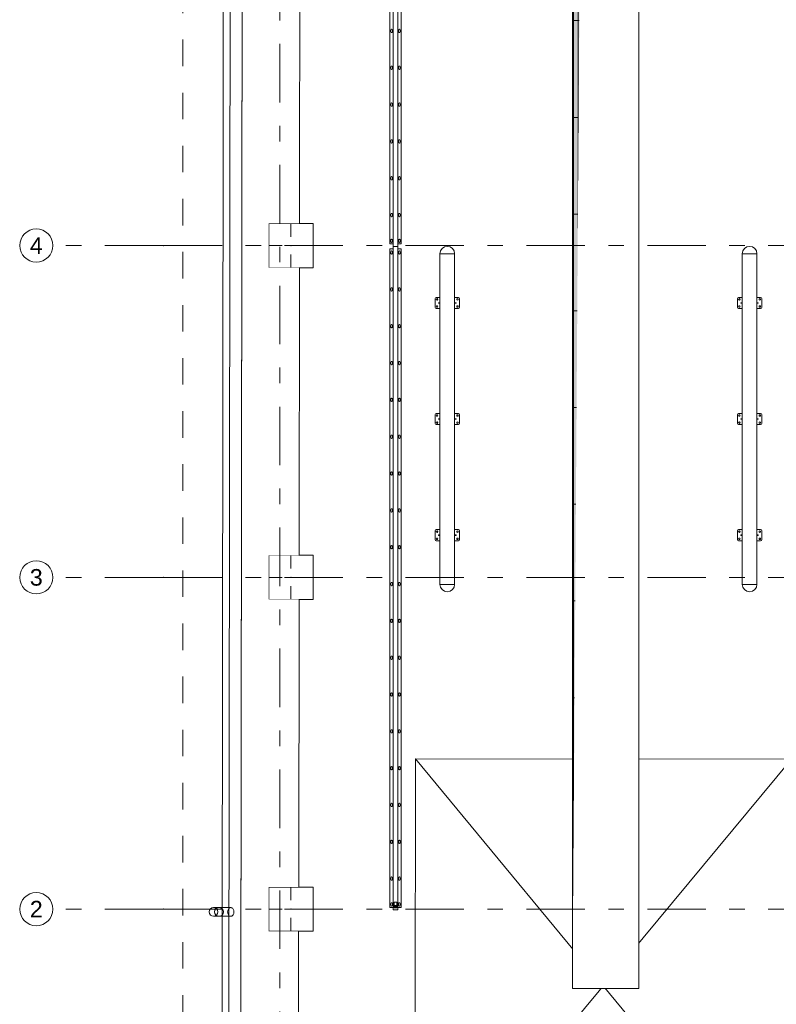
# Model space of a CAD drawing. Header units: millimetres. Extents: x 11681 to 15516, y 25095 to 29743.
# Tile 2 of 96: x 12089 to 12773, y 25639 to 26529. Entities that reach past the tile are written whole.
import ezdxf
from ezdxf.enums import TextEntityAlignment as Align

# ---------------------------------------------------------------- set-up
doc = ezdxf.new("R2010")
doc.units = ezdxf.units.MM
for name, pattern in [('Przerywana', [48, 24, -24]), ('Przerywana podwójnie', [109.361107, 52.916665, -21.166666, 14.111111, -21.166666]), ('Wipeout_Contour', [100, 0, -100])]:
    doc.linetypes.add(name, pattern=pattern)
for name, color, linetype, lineweight, true_color in [('00 - nowa technologia myjni_Nr_pióra__95', 7, 'Continuous', 20, 0x7c7c7c), ('103-Z Zakres opracowania_Nr_pióra__95', 7, 'Continuous', 140, 0x7c7c7c), ('280-A Dachy Powłoki_Nr_pióra__95', 7, 'Continuous', 20, 0x7c7c7c), ('410-K Osie główne_Nr_pióra__95', 7, 'Continuous', 0, 0x7c7c7c), ('420-K Ściany_Nr_pióra__95', 7, 'Continuous', 13, 0x7c7c7c), ('440-K Słupy_Nr_pióra__95', 7, 'Continuous', 20, 0x7c7c7c), ('460 - Stropy_Nr_pióra__95', 7, 'Continuous', 13, 0x7c7c7c), ('530 - Rynny i rury spustowe_Nr_pióra__95', 7, 'Continuous', 20, 0x7c7c7c), ('Nowe_Drzwi Archicad_Nr_pióra__95', 7, 'Continuous', 20, 0x7c7c7c)]:
    doc.layers.add(name, color=color, linetype=linetype, lineweight=lineweight, true_color=true_color)
doc.layers.add('410-K Osie główne_Nr_pióra__11', color=7, linetype='Continuous', lineweight=0)
doc.layers.add('XREF', color=8, linetype='Continuous', lineweight=9)
for name, color, linetype in [('420-K Ściany', 7, 'Continuous'), ('460 - Stropy', 7, 'Continuous'), ('Nowe_Drzwi Archicad', 7, 'Continuous')]:
    doc.layers.add(name, color=color, linetype=linetype)
doc.styles.add('STYL_AUTOMATYCZNY_1', font='arial.ttf')

# ---------------------------------------------------------------- blocks, each defined once
blk = doc.blocks.new('Drzwi garażowe_ segmentowe[1]_1')
at = {"layer": 'Nowe_Drzwi Archicad_Nr_pióra__95', "color": 8, "linetype": 'Continuous', "lineweight": 20, "true_color": 0x7c7c7c}
for p, q in [((164.76, 469.72), (164.25, 59.73)), ((164.25, 59.73), (504.76, 469.29)), ((504.76, 469.29), (164.76, 469.72)), ((504.25, 59.3), (164.76, 469.72)), ((504.25, 59.3), (504.76, 469.29)), ((159.25, 59.72), (159.25, 60.22)), ((159.25, 60.22), (164.25, 60.22)), ((164.25, 59.72), (159.25, 59.72)), ((164.25, 59.72), (159.25, 59.72)), ((164.25, 59.72), (159.25, 59.72)), ((164.17, -3.28), (164.25, 59.72)), ((164.17, -3.28), (164.25, 59.72)), ((164.25, 60.22), (164.25, 59.72)), ((164.25, 59.72), (164.25, 59.73)), ((164.25, 59.73), (504.25, 59.3)), ((504.25, 59.29), (164.25, 59.72)), ((504.17, -3.71), (504.25, 59.29)), ((504.17, -3.71), (504.25, 59.29)), ((504.25, 59.79), (509.25, 59.79)), ((504.25, 59.29), (504.25, 59.79)), ((504.25, 59.3), (504.25, 59.29)), ((509.25, 59.29), (504.25, 59.29)), ((504.25, 59.29), (509.25, 59.29)), ((504.25, 59.29), (509.25, 59.29)), ((509.25, 59.79), (509.25, 59.29))]:
    blk.add_line(p, q, dxfattribs=at)
blk = doc.blocks.new('parter 2025.10.15')
at = {"layer": '00 - nowa technologia myjni_Nr_pióra__95', "color": 8, "linetype": 'Continuous', "lineweight": 5}
for p, q in [((144.77, 1533.08), (144.77, 933.08)), ((148.77, 1533.08), (148.77, 933.08)), ((141.77, 1530.75), (141.77, 935.4)), ((151.77, 1530.75), (151.77, 935.4)), ((142.57, 1127.08), (142.57, 1128.68)), ((143.97, 1128.68), (143.97, 1127.08)), ((149.57, 1127.08), (149.57, 1128.68)), ((150.97, 1128.68), (150.97, 1127.08)), ((142.57, 1093.78), (142.57, 1095.38)), ((143.97, 1095.38), (143.97, 1093.78)), ((149.57, 1093.78), (149.57, 1095.38)), ((150.97, 1095.38), (150.97, 1093.78)), ((142.57, 1060.48), (142.57, 1062.08)), ((143.97, 1062.08), (143.97, 1060.48)), ((149.57, 1060.48), (149.57, 1062.08)), ((150.97, 1062.08), (150.97, 1060.48)), ((142.57, 1027.18), (142.57, 1028.78)), ((143.97, 1028.78), (143.97, 1027.18)), ((149.57, 1027.18), (149.57, 1028.78)), ((150.97, 1028.78), (150.97, 1027.18)), ((142.57, 993.88), (142.57, 995.48)), ((143.97, 995.48), (143.97, 993.88)), ((149.57, 993.88), (149.57, 995.48)), ((150.97, 995.48), (150.97, 993.88)), ((142.57, 960.58), (142.57, 962.18)), ((143.97, 962.18), (143.97, 960.58)), ((149.57, 960.58), (149.57, 962.18)), ((150.97, 962.18), (150.97, 960.58)), ((144.77, 935.4), (141.77, 935.4)), ((142.57, 937.28), (142.57, 938.88)), ((143.97, 938.88), (143.97, 937.28)), ((151.77, 935.4), (148.77, 935.4)), ((149.57, 937.28), (149.57, 938.88)), ((150.97, 938.88), (150.97, 937.28)), ((144.77, 930.75), (141.77, 930.75)), ((141.77, 930.75), (141.77, 335.4)), ((142.57, 926.68), (142.57, 928.28)), ((143.97, 928.28), (143.97, 926.68)), ((144.77, 933.08), (145.52, 933.08)), ((144.77, 933.08), (144.77, 333.08)), ((144.77, 933.08), (145.52, 933.08)), ((144.77, 933.08), (145.52, 933.08)), ((145.52, 933.08), (144.77, 933.08)), ((148.02, 933.08), (145.52, 933.08)), ((148.02, 933.08), (145.52, 933.08)), ((148.02, 933.08), (145.52, 933.08)), ((148.02, 933.08), (145.52, 933.08)), ((148.02, 933.08), (148.77, 933.08)), ((148.02, 933.08), (148.77, 933.08)), ((148.02, 933.08), (148.77, 933.08)), ((148.77, 933.08), (148.02, 933.08)), ((148.77, 933.08), (148.77, 333.08)), ((151.77, 930.75), (148.77, 930.75)), ((149.57, 926.68), (149.57, 928.28)), ((150.97, 928.28), (150.97, 926.68)), ((151.77, 930.75), (151.77, 335.4)), ((186.91, 926.43), (186.91, 627.43)), ((186.91, 926.43), (200.21, 926.43)), ((196.75, 926.43), (186.91, 926.43)), ((200.21, 926.43), (196.75, 926.43)), ((200.21, 926.43), (200.21, 627.43)), ((460.21, 926.43), (460.21, 627.43)), ((460.21, 926.43), (473.51, 926.43)), ((470.05, 926.43), (460.21, 926.43)), ((473.51, 926.43), (470.05, 926.43)), ((473.51, 926.43), (473.51, 627.43)), ((142.57, 893.38), (142.57, 894.98)), ((143.97, 894.98), (143.97, 893.38)), ((149.57, 893.38), (149.57, 894.98)), ((150.97, 894.98), (150.97, 893.38)), ((182.56, 885.93), (182.56, 877.93)), ((186.36, 886.93), (183.56, 886.93)), ((185.66, 882.05), (185.66, 881.8)), ((186.36, 882.15), (185.76, 882.15)), ((186.36, 881.7), (185.76, 881.7)), ((186.36, 886.93), (186.66, 886.93)), ((186.66, 882.15), (186.36, 882.15)), ((186.66, 881.7), (186.36, 881.7)), ((186.43, 882.13), (186.42, 882.13)), ((186.42, 882.13), (186.42, 881.73)), ((186.43, 881.73), (186.42, 881.73)), ((186.72, 882.13), (186.43, 882.13)), ((186.43, 881.73), (186.72, 881.73)), ((186.91, 886.93), (186.66, 886.93)), ((186.66, 882.15), (186.69, 882.15)), ((186.66, 881.7), (186.69, 881.7)), ((186.74, 881.8), (186.74, 882.05)), ((200.21, 886.93), (200.46, 886.93)), ((200.38, 882.05), (200.38, 881.8)), ((200.69, 882.13), (200.4, 882.13)), ((200.4, 881.73), (200.69, 881.73)), ((200.46, 882.15), (200.43, 882.15)), ((200.46, 881.7), (200.43, 881.7)), ((200.46, 886.93), (200.76, 886.93)), ((200.76, 882.15), (200.46, 882.15)), ((200.76, 881.7), (200.46, 881.7)), ((200.7, 882.13), (200.69, 882.13)), ((200.7, 881.73), (200.69, 881.73)), ((200.7, 882.13), (200.7, 881.73)), ((200.76, 886.93), (203.56, 886.93)), ((200.76, 882.15), (201.36, 882.15)), ((200.76, 881.7), (201.36, 881.7)), ((201.46, 881.8), (201.46, 882.05)), ((204.56, 885.93), (204.56, 877.93)), ((455.86, 885.93), (455.86, 877.93)), ((459.66, 886.93), (456.86, 886.93)), ((458.96, 882.05), (458.96, 881.8)), ((459.66, 882.15), (459.06, 882.15)), ((459.66, 881.7), (459.06, 881.7)), ((459.66, 886.93), (459.96, 886.93)), ((459.96, 882.15), (459.66, 882.15)), ((459.96, 881.7), (459.66, 881.7)), ((459.73, 882.13), (459.72, 882.13)), ((459.72, 882.13), (459.72, 881.73)), ((459.73, 881.73), (459.72, 881.73)), ((460.02, 882.13), (459.73, 882.13)), ((459.73, 881.73), (460.02, 881.73)), ((460.21, 886.93), (459.96, 886.93)), ((459.96, 882.15), (459.99, 882.15)), ((459.96, 881.7), (459.99, 881.7)), ((460.04, 881.8), (460.04, 882.05)), ((473.51, 886.93), (473.76, 886.93)), ((473.68, 882.05), (473.68, 881.8)), ((473.99, 882.13), (473.7, 882.13)), ((473.7, 881.73), (473.99, 881.73)), ((473.76, 882.15), (473.73, 882.15)), ((473.76, 881.7), (473.73, 881.7)), ((473.76, 886.93), (474.06, 886.93)), ((474.06, 882.15), (473.76, 882.15)), ((474.06, 881.7), (473.76, 881.7)), ((474, 882.13), (473.99, 882.13)), ((474, 881.73), (473.99, 881.73)), ((474, 882.13), (474, 881.73)), ((474.06, 886.93), (476.86, 886.93)), ((474.06, 882.15), (474.66, 882.15)), ((474.06, 881.7), (474.66, 881.7)), ((474.76, 881.8), (474.76, 882.05)), ((477.86, 885.93), (477.86, 877.93)), ((183.56, 876.93), (186.36, 876.93)), ((186.66, 876.93), (186.36, 876.93)), ((186.66, 876.93), (186.91, 876.93)), ((200.46, 876.93), (200.21, 876.93)), ((200.76, 876.93), (200.46, 876.93)), ((203.56, 876.93), (200.76, 876.93)), ((456.86, 876.93), (459.66, 876.93)), ((459.96, 876.93), (459.66, 876.93)), ((459.96, 876.93), (460.21, 876.93)), ((473.76, 876.93), (473.51, 876.93)), ((474.06, 876.93), (473.76, 876.93)), ((476.86, 876.93), (474.06, 876.93)), ((142.57, 860.08), (142.57, 861.68)), ((143.97, 861.68), (143.97, 860.08)), ((149.57, 860.08), (149.57, 861.68)), ((150.97, 861.68), (150.97, 860.08)), ((142.57, 826.78), (142.57, 828.38)), ((143.97, 828.38), (143.97, 826.78)), ((149.57, 826.78), (149.57, 828.38)), ((150.97, 828.38), (150.97, 826.78)), ((142.57, 793.48), (142.57, 795.08)), ((143.97, 795.08), (143.97, 793.48)), ((149.57, 793.48), (149.57, 795.08)), ((150.97, 795.08), (150.97, 793.48)), ((182.56, 780.93), (182.56, 772.93)), ((186.36, 781.93), (183.56, 781.93)), ((185.66, 777.05), (185.66, 776.8)), ((186.36, 777.15), (185.76, 777.15)), ((186.36, 776.7), (185.76, 776.7)), ((186.36, 781.93), (186.66, 781.93)), ((186.66, 777.15), (186.36, 777.15)), ((186.66, 776.7), (186.36, 776.7)), ((186.43, 777.13), (186.42, 777.13)), ((186.42, 777.13), (186.42, 776.73)), ((186.43, 776.73), (186.42, 776.73)), ((186.72, 777.13), (186.43, 777.13)), ((186.43, 776.73), (186.72, 776.73)), ((186.91, 781.93), (186.66, 781.93)), ((186.66, 777.15), (186.69, 777.15)), ((186.66, 776.7), (186.69, 776.7)), ((186.74, 776.8), (186.74, 777.05)), ((200.21, 781.93), (200.46, 781.93)), ((200.38, 777.05), (200.38, 776.8)), ((200.69, 777.13), (200.4, 777.13)), ((200.4, 776.73), (200.69, 776.73)), ((200.46, 777.15), (200.43, 777.15)), ((200.46, 776.7), (200.43, 776.7)), ((200.46, 781.93), (200.76, 781.93)), ((200.76, 777.15), (200.46, 777.15)), ((200.76, 776.7), (200.46, 776.7)), ((200.7, 777.13), (200.69, 777.13)), ((200.7, 776.73), (200.69, 776.73)), ((200.7, 777.13), (200.7, 776.73)), ((200.76, 781.93), (203.56, 781.93)), ((200.76, 777.15), (201.36, 777.15)), ((200.76, 776.7), (201.36, 776.7)), ((201.46, 776.8), (201.46, 777.05)), ((204.56, 780.93), (204.56, 772.93)), ((455.86, 780.93), (455.86, 772.93)), ((459.66, 781.93), (456.86, 781.93)), ((458.96, 777.05), (458.96, 776.8)), ((459.66, 777.15), (459.06, 777.15)), ((459.66, 776.7), (459.06, 776.7)), ((459.66, 781.93), (459.96, 781.93)), ((459.96, 777.15), (459.66, 777.15)), ((459.96, 776.7), (459.66, 776.7)), ((459.73, 777.13), (459.72, 777.13)), ((459.72, 777.13), (459.72, 776.73)), ((459.73, 776.73), (459.72, 776.73)), ((460.02, 777.13), (459.73, 777.13)), ((459.73, 776.73), (460.02, 776.73)), ((460.21, 781.93), (459.96, 781.93)), ((459.96, 777.15), (459.99, 777.15)), ((459.96, 776.7), (459.99, 776.7)), ((460.04, 776.8), (460.04, 777.05)), ((473.51, 781.93), (473.76, 781.93)), ((473.68, 777.05), (473.68, 776.8)), ((473.99, 777.13), (473.7, 777.13)), ((473.7, 776.73), (473.99, 776.73)), ((473.76, 777.15), (473.73, 777.15)), ((473.76, 776.7), (473.73, 776.7)), ((473.76, 781.93), (474.06, 781.93)), ((474.06, 777.15), (473.76, 777.15)), ((474.06, 776.7), (473.76, 776.7)), ((474, 777.13), (473.99, 777.13)), ((474, 776.73), (473.99, 776.73)), ((474, 777.13), (474, 776.73)), ((474.06, 781.93), (476.86, 781.93)), ((474.06, 777.15), (474.66, 777.15)), ((474.06, 776.7), (474.66, 776.7)), ((474.76, 776.8), (474.76, 777.05)), ((477.86, 780.93), (477.86, 772.93)), ((183.56, 771.93), (186.36, 771.93)), ((186.66, 771.93), (186.36, 771.93)), ((186.66, 771.93), (186.91, 771.93)), ((200.46, 771.93), (200.21, 771.93)), ((200.76, 771.93), (200.46, 771.93)), ((203.56, 771.93), (200.76, 771.93)), ((456.86, 771.93), (459.66, 771.93)), ((459.96, 771.93), (459.66, 771.93)), ((459.96, 771.93), (460.21, 771.93)), ((473.76, 771.93), (473.51, 771.93)), ((474.06, 771.93), (473.76, 771.93)), ((476.86, 771.93), (474.06, 771.93)), ((142.57, 760.18), (142.57, 761.78)), ((143.97, 761.78), (143.97, 760.18)), ((149.57, 760.18), (149.57, 761.78)), ((150.97, 761.78), (150.97, 760.18)), ((142.57, 726.88), (142.57, 728.48)), ((143.97, 728.48), (143.97, 726.88)), ((149.57, 726.88), (149.57, 728.48)), ((150.97, 728.48), (150.97, 726.88)), ((142.57, 693.58), (142.57, 695.18)), ((143.97, 695.18), (143.97, 693.58)), ((149.57, 693.58), (149.57, 695.18)), ((150.97, 695.18), (150.97, 693.58)), ((186.36, 676.93), (183.56, 676.93)), ((186.36, 676.93), (186.66, 676.93)), ((186.91, 676.93), (186.66, 676.93)), ((200.21, 676.93), (200.46, 676.93)), ((200.46, 676.93), (200.76, 676.93)), ((200.76, 676.93), (203.56, 676.93)), ((459.66, 676.93), (456.86, 676.93)), ((459.66, 676.93), (459.96, 676.93)), ((460.21, 676.93), (459.96, 676.93)), ((473.51, 676.93), (473.76, 676.93)), ((473.76, 676.93), (474.06, 676.93)), ((474.06, 676.93), (476.86, 676.93)), ((182.56, 675.93), (182.56, 667.93)), ((185.66, 672.05), (185.66, 671.8)), ((186.36, 672.15), (185.76, 672.15)), ((186.36, 671.7), (185.76, 671.7)), ((186.66, 672.15), (186.36, 672.15)), ((186.66, 671.7), (186.36, 671.7)), ((186.43, 672.13), (186.42, 672.13)), ((186.42, 672.13), (186.42, 671.73)), ((186.43, 671.73), (186.42, 671.73)), ((186.72, 672.13), (186.43, 672.13)), ((186.43, 671.73), (186.72, 671.73)), ((186.66, 672.15), (186.69, 672.15)), ((186.66, 671.7), (186.69, 671.7)), ((186.74, 671.8), (186.74, 672.05)), ((200.38, 672.05), (200.38, 671.8)), ((200.69, 672.13), (200.4, 672.13)), ((200.4, 671.73), (200.69, 671.73)), ((200.46, 672.15), (200.43, 672.15)), ((200.46, 671.7), (200.43, 671.7)), ((200.76, 672.15), (200.46, 672.15)), ((200.76, 671.7), (200.46, 671.7)), ((200.7, 672.13), (200.69, 672.13)), ((200.7, 671.73), (200.69, 671.73)), ((200.7, 672.13), (200.7, 671.73)), ((200.76, 672.15), (201.36, 672.15)), ((200.76, 671.7), (201.36, 671.7)), ((201.46, 671.8), (201.46, 672.05)), ((204.56, 675.93), (204.56, 667.93)), ((455.86, 675.93), (455.86, 667.93)), ((458.96, 672.05), (458.96, 671.8)), ((459.66, 672.15), (459.06, 672.15)), ((459.66, 671.7), (459.06, 671.7)), ((459.96, 672.15), (459.66, 672.15)), ((459.96, 671.7), (459.66, 671.7)), ((459.73, 672.13), (459.72, 672.13)), ((459.72, 672.13), (459.72, 671.73)), ((459.73, 671.73), (459.72, 671.73)), ((460.02, 672.13), (459.73, 672.13)), ((459.73, 671.73), (460.02, 671.73)), ((459.96, 672.15), (459.99, 672.15)), ((459.96, 671.7), (459.99, 671.7)), ((460.04, 671.8), (460.04, 672.05)), ((473.68, 672.05), (473.68, 671.8)), ((473.99, 672.13), (473.7, 672.13)), ((473.7, 671.73), (473.99, 671.73)), ((473.76, 672.15), (473.73, 672.15)), ((473.76, 671.7), (473.73, 671.7)), ((474.06, 672.15), (473.76, 672.15)), ((474.06, 671.7), (473.76, 671.7)), ((474, 672.13), (473.99, 672.13)), ((474, 671.73), (473.99, 671.73)), ((474, 672.13), (474, 671.73)), ((474.06, 672.15), (474.66, 672.15)), ((474.06, 671.7), (474.66, 671.7)), ((474.76, 671.8), (474.76, 672.05)), ((477.86, 675.93), (477.86, 667.93)), ((142.57, 660.28), (142.57, 661.88)), ((143.97, 661.88), (143.97, 660.28)), ((149.57, 660.28), (149.57, 661.88)), ((150.97, 661.88), (150.97, 660.28)), ((183.56, 666.93), (186.36, 666.93)), ((186.66, 666.93), (186.36, 666.93)), ((186.66, 666.93), (186.91, 666.93)), ((200.46, 666.93), (200.21, 666.93)), ((200.76, 666.93), (200.46, 666.93)), ((203.56, 666.93), (200.76, 666.93)), ((456.86, 666.93), (459.66, 666.93)), ((459.96, 666.93), (459.66, 666.93)), ((459.96, 666.93), (460.21, 666.93)), ((473.76, 666.93), (473.51, 666.93)), ((474.06, 666.93), (473.76, 666.93)), ((476.86, 666.93), (474.06, 666.93)), ((142.57, 626.98), (142.57, 628.58)), ((143.97, 628.58), (143.97, 626.98)), ((149.57, 626.98), (149.57, 628.58)), ((150.97, 628.58), (150.97, 626.98)), ((186.91, 627.43), (200.21, 627.43)), ((186.91, 627.43), (190.37, 627.43)), ((190.37, 627.43), (200.21, 627.43)), ((460.21, 627.43), (473.51, 627.43)), ((460.21, 627.43), (463.67, 627.43)), ((463.67, 627.43), (473.51, 627.43)), ((142.57, 593.68), (142.57, 595.28)), ((143.97, 595.28), (143.97, 593.68)), ((149.57, 593.68), (149.57, 595.28)), ((150.97, 595.28), (150.97, 593.68)), ((142.57, 560.38), (142.57, 561.98)), ((143.97, 561.98), (143.97, 560.38)), ((149.57, 560.38), (149.57, 561.98)), ((150.97, 561.98), (150.97, 560.38)), ((142.57, 527.08), (142.57, 528.68)), ((143.97, 528.68), (143.97, 527.08)), ((149.57, 527.08), (149.57, 528.68)), ((150.97, 528.68), (150.97, 527.08)), ((142.57, 493.78), (142.57, 495.38)), ((143.97, 495.38), (143.97, 493.78)), ((149.57, 493.78), (149.57, 495.38)), ((150.97, 495.38), (150.97, 493.78)), ((142.57, 460.48), (142.57, 462.08)), ((143.97, 462.08), (143.97, 460.48)), ((149.57, 460.48), (149.57, 462.08)), ((150.97, 462.08), (150.97, 460.48)), ((142.57, 427.18), (142.57, 428.78)), ((143.97, 428.78), (143.97, 427.18)), ((149.57, 427.18), (149.57, 428.78)), ((150.97, 428.78), (150.97, 427.18)), ((142.57, 393.88), (142.57, 395.48)), ((143.97, 395.48), (143.97, 393.88)), ((149.57, 393.88), (149.57, 395.48)), ((150.97, 395.48), (150.97, 393.88)), ((142.57, 360.58), (142.57, 362.18)), ((143.97, 362.18), (143.97, 360.58)), ((149.57, 360.58), (149.57, 362.18)), ((150.97, 362.18), (150.97, 360.58)), ((142.57, 337.28), (142.57, 338.88)), ((143.97, 338.88), (143.97, 337.28)), ((145.52, 340.08), (148.02, 340.08)), ((145.52, 337.08), (145.52, 340.08)), ((148.02, 337.08), (148.02, 340.08)), ((149.57, 337.28), (149.57, 338.88)), ((150.97, 338.88), (150.97, 337.28)), ((144.77, 335.4), (141.77, 335.4)), ((144.77, 333.08), (145.52, 333.08)), ((145.27, 333.08), (145.31, 333.08)), ((145.52, 337.08), (148.02, 337.08)), ((145.52, 337.08), (145.52, 335.08)), ((145.52, 335.08), (148.02, 335.08)), ((148.02, 333.08), (145.52, 333.08)), ((148.02, 337.08), (148.02, 335.08)), ((148.02, 333.08), (148.77, 333.08)), ((148.23, 333.08), (148.27, 333.08)), ((151.77, 335.4), (148.77, 335.4))]:
    blk.add_line(p, q, dxfattribs=at)
for centre, radius in [((202.81, 885.18), 0.7), ((476.11, 885.18), 0.7), ((184.31, 878.68), 0.7), ((202.81, 878.68), 0.7), ((457.61, 878.68), 0.7), ((476.11, 878.68), 0.7), ((202.81, 780.18), 0.7), ((476.11, 780.18), 0.7), ((184.31, 773.68), 0.7), ((202.81, 773.68), 0.7), ((457.61, 773.68), 0.7), ((476.11, 773.68), 0.7), ((184.31, 668.68), 0.7), ((202.81, 675.18), 0.7), ((202.81, 668.68), 0.7), ((457.61, 668.68), 0.7), ((476.11, 675.18), 0.7), ((476.11, 668.68), 0.7), ((146.77, 336.08), 0.75), ((146.77, 336.08), 0.45)]:
    blk.add_circle(centre, radius, dxfattribs=at)
for centre, radius, start, end in [((143.27, 1128.68), 0.7, 0, 180), ((143.27, 1127.08), 0.7, 180, 0), ((150.27, 1128.68), 0.7, 0, 180), ((150.27, 1127.08), 0.7, 180, 0), ((143.27, 1095.38), 0.7, 0, 180), ((150.27, 1095.38), 0.7, 0, 180), ((143.27, 1093.78), 0.7, 180, 0), ((150.27, 1093.78), 0.7, 180, 0), ((143.27, 1062.08), 0.7, 0, 180), ((143.27, 1060.48), 0.7, 180, 0), ((150.27, 1062.08), 0.7, 0, 180), ((150.27, 1060.48), 0.7, 180, 0), ((143.27, 1028.78), 0.7, 0, 180), ((143.27, 1027.18), 0.7, 180, 0), ((150.27, 1028.78), 0.7, 0, 180), ((150.27, 1027.18), 0.7, 180, 0), ((143.27, 995.48), 0.7, 0, 180), ((143.27, 993.88), 0.7, 180, 0), ((150.27, 995.48), 0.7, 0, 180), ((150.27, 993.88), 0.7, 180, 0), ((143.27, 962.18), 0.7, 0, 180), ((150.27, 962.18), 0.7, 0, 180), ((143.27, 960.58), 0.7, 180, 0), ((150.27, 960.58), 0.7, 180, 0), ((143.27, 938.88), 0.7, 0, 180), ((143.27, 937.28), 0.7, 180, 0), ((150.27, 938.88), 0.7, 0, 180), ((150.27, 937.28), 0.7, 180, 0), ((143.27, 928.28), 0.7, 0, 180), ((143.27, 926.68), 0.7, 180, 0), ((150.27, 928.28), 0.7, 0, 180), ((150.27, 926.68), 0.7, 180, 0), ((193.56, 926.43), 6.65, 90, 180), ((193.56, 926.43), 6.65, 0, 90), ((466.86, 926.43), 6.65, 90, 180), ((466.86, 926.43), 6.65, 0, 90), ((143.27, 894.98), 0.7, 0, 180), ((143.27, 893.38), 0.7, 180, 0), ((150.27, 894.98), 0.7, 0, 180), ((150.27, 893.38), 0.7, 180, 0), ((183.56, 885.93), 1, 90, 180), ((184.31, 885.18), 0.7, 0, 180), ((184.31, 885.18), 0.7, 180, 0), ((185.76, 882.05), 0.1, 90, 180), ((185.76, 881.8), 0.1, 180, 270), ((201.36, 882.05), 0.1, 0, 90), ((201.36, 881.8), 0.1, 270, 0), ((203.56, 885.93), 1, 0, 90), ((456.86, 885.93), 1, 90, 180), ((457.61, 885.18), 0.7, 0, 180), ((457.61, 885.18), 0.7, 180, 0), ((459.06, 882.05), 0.1, 90, 180), ((459.06, 881.8), 0.1, 180, 270), ((474.66, 882.05), 0.1, 0, 90), ((474.66, 881.8), 0.1, 270, 0), ((476.86, 885.93), 1, 0, 90), ((183.56, 877.93), 1, 180, 270), ((203.56, 877.93), 1, 270, 0), ((456.86, 877.93), 1, 180, 270), ((476.86, 877.93), 1, 270, 0), ((143.27, 861.68), 0.7, 0, 180), ((143.27, 860.08), 0.7, 180, 0), ((150.27, 861.68), 0.7, 0, 180), ((150.27, 860.08), 0.7, 180, 0), ((143.27, 828.38), 0.7, 0, 180), ((150.27, 828.38), 0.7, 0, 180), ((143.27, 826.78), 0.7, 180, 0), ((150.27, 826.78), 0.7, 180, 0), ((143.27, 795.08), 0.7, 0, 180), ((143.27, 793.48), 0.7, 180, 0), ((150.27, 795.08), 0.7, 0, 180), ((150.27, 793.48), 0.7, 180, 0), ((183.56, 780.93), 1, 90, 180), ((184.31, 780.18), 0.7, 0, 180), ((184.31, 780.18), 0.7, 180, 0), ((185.76, 777.05), 0.1, 90, 180), ((185.76, 776.8), 0.1, 180, 270), ((201.36, 777.05), 0.1, 0, 90), ((201.36, 776.8), 0.1, 270, 0), ((203.56, 780.93), 1, 0, 90), ((456.86, 780.93), 1, 90, 180), ((457.61, 780.18), 0.7, 0, 180), ((457.61, 780.18), 0.7, 180, 0), ((459.06, 777.05), 0.1, 90, 180), ((459.06, 776.8), 0.1, 180, 270), ((474.66, 777.05), 0.1, 0, 90), ((474.66, 776.8), 0.1, 270, 0), ((476.86, 780.93), 1, 0, 90), ((183.56, 772.93), 1, 180, 270), ((203.56, 772.93), 1, 270, 0), ((456.86, 772.93), 1, 180, 270), ((476.86, 772.93), 1, 270, 0), ((143.27, 761.78), 0.7, 0, 180), ((143.27, 760.18), 0.7, 180, 0), ((150.27, 761.78), 0.7, 0, 180), ((150.27, 760.18), 0.7, 180, 0), ((143.27, 728.48), 0.7, 0, 180), ((143.27, 726.88), 0.7, 180, 0), ((150.27, 728.48), 0.7, 0, 180), ((150.27, 726.88), 0.7, 180, 0), ((143.27, 695.18), 0.7, 0, 180), ((150.27, 695.18), 0.7, 0, 180), ((143.27, 693.58), 0.7, 180, 0), ((150.27, 693.58), 0.7, 180, 0), ((183.56, 675.93), 1, 90, 180), ((203.56, 675.93), 1, 0, 90), ((456.86, 675.93), 1, 90, 180), ((476.86, 675.93), 1, 0, 90), ((183.56, 667.93), 1, 180, 270), ((184.31, 675.18), 0.7, 0, 180), ((184.31, 675.18), 0.7, 180, 0), ((185.76, 672.05), 0.1, 90, 180), ((185.76, 671.8), 0.1, 180, 270), ((201.36, 672.05), 0.1, 0, 90), ((201.36, 671.8), 0.1, 270, 0), ((203.56, 667.93), 1, 270, 0), ((456.86, 667.93), 1, 180, 270), ((457.61, 675.18), 0.7, 0, 180), ((457.61, 675.18), 0.7, 180, 0), ((459.06, 672.05), 0.1, 90, 180), ((459.06, 671.8), 0.1, 180, 270), ((474.66, 672.05), 0.1, 0, 90), ((474.66, 671.8), 0.1, 270, 0), ((476.86, 667.93), 1, 270, 0), ((143.27, 661.88), 0.7, 0, 180), ((143.27, 660.28), 0.7, 180, 0), ((150.27, 661.88), 0.7, 0, 180), ((150.27, 660.28), 0.7, 180, 0), ((143.27, 628.58), 0.7, 0, 180), ((143.27, 626.98), 0.7, 180, 0), ((150.27, 628.58), 0.7, 0, 180), ((150.27, 626.98), 0.7, 180, 0), ((193.56, 627.43), 6.65, 180, 270), ((193.56, 627.43), 6.65, 270, 0), ((466.86, 627.43), 6.65, 180, 270), ((466.86, 627.43), 6.65, 270, 0), ((143.27, 595.28), 0.7, 0, 180), ((143.27, 593.68), 0.7, 180, 0), ((150.27, 595.28), 0.7, 0, 180), ((150.27, 593.68), 0.7, 180, 0), ((143.27, 561.98), 0.7, 0, 180), ((150.27, 561.98), 0.7, 0, 180), ((143.27, 560.38), 0.7, 180, 0), ((150.27, 560.38), 0.7, 180, 0), ((143.27, 528.68), 0.7, 0, 180), ((143.27, 527.08), 0.7, 180, 0), ((150.27, 528.68), 0.7, 0, 180), ((150.27, 527.08), 0.7, 180, 0), ((143.27, 495.38), 0.7, 0, 180), ((143.27, 493.78), 0.7, 180, 0), ((150.27, 495.38), 0.7, 0, 180), ((150.27, 493.78), 0.7, 180, 0), ((143.27, 462.08), 0.7, 0, 180), ((143.27, 460.48), 0.7, 180, 0), ((150.27, 462.08), 0.7, 0, 180), ((150.27, 460.48), 0.7, 180, 0), ((143.27, 428.78), 0.7, 0, 180), ((150.27, 428.78), 0.7, 0, 180), ((143.27, 427.18), 0.7, 180, 0), ((150.27, 427.18), 0.7, 180, 0), ((143.27, 395.48), 0.7, 0, 180), ((143.27, 393.88), 0.7, 180, 0), ((150.27, 395.48), 0.7, 0, 180), ((150.27, 393.88), 0.7, 180, 0), ((143.27, 362.18), 0.7, 0, 180), ((143.27, 360.58), 0.7, 180, 0), ((150.27, 362.18), 0.7, 0, 180), ((150.27, 360.58), 0.7, 180, 0), ((143.27, 338.88), 0.7, 0, 180), ((150.27, 338.88), 0.7, 0, 180), ((143.27, 337.28), 0.7, 180, 0), ((150.27, 337.28), 0.7, 180, 0)]:
    blk.add_arc(centre, radius, start, end, dxfattribs=at)
for centre, start_param, end_param in [((186.69, 882.05), 1.570796, 3.141593), ((186.69, 881.8), 0, 1.570796), ((200.43, 882.05), 3.141593, 4.712389), ((200.43, 881.8), 4.712389, 6.283185), ((459.99, 882.05), 1.570796, 3.141593), ((459.99, 881.8), 0, 1.570796), ((473.73, 882.05), 3.141593, 4.712389), ((473.73, 881.8), 4.712389, 6.283185), ((186.69, 777.05), 1.570796, 3.141593), ((186.69, 776.8), 0, 1.570796), ((200.43, 777.05), 3.141593, 4.712389), ((200.43, 776.8), 4.712389, 6.283185), ((459.99, 777.05), 1.570796, 3.141593), ((459.99, 776.8), 0, 1.570796), ((473.73, 777.05), 3.141593, 4.712389), ((473.73, 776.8), 4.712389, 6.283185), ((186.69, 672.05), 1.570796, 3.141593), ((186.69, 671.8), 0, 1.570796), ((200.43, 672.05), 3.141593, 4.712389), ((200.43, 671.8), 4.712389, 6.283185), ((459.99, 672.05), 1.570796, 3.141593), ((459.99, 671.8), 0, 1.570796), ((473.73, 672.05), 3.141593, 4.712389), ((473.73, 671.8), 4.712389, 6.283185)]:
    blk.add_ellipse(centre, major_axis=(0, -0.1), ratio=0.5, start_param=start_param, end_param=end_param, dxfattribs=at)
at = {"layer": '103-Z Zakres opracowania_Nr_pióra__95', "color": 8, "linetype": 'Przerywana', "lineweight": 5}
blk.add_lwpolyline([(-45.53, 3079.65), (654.37, 3079.65), (654.37, 2747.81), (1099.75, 2747.81), (1099.75, 2276.77), (655.29, 2276.77), (655.29, -103.95), (-45.53, -103.95)], close=True, dxfattribs=at)
at = {"layer": '280-A Dachy Powłoki_Nr_pióra__95', "color": 8, "linetype": 'Continuous', "lineweight": 5, "flags": 128}
for points in [[(-10.18, 59.91), (-6.55, 3006.84)], [(13.45, 3006.84), (13.45, 59.93)], [(14.52, 59.93), (14.52, 3006.84)], [(31.49, 59.91), (31.49, 3006.82)], [(31.84, 3006.82), (31.84, 59.91)]]:
    blk.add_lwpolyline(points, dxfattribs=at)
at = {"layer": '410-K Osie główne_Nr_pióra__95', "color": 8, "linetype": 'Przerywana podwójnie', "lineweight": 5}
for p, q in [((-63, 933.81), (-163, 933.81)), ((-63, 633.81), (-163, 633.81)), ((-63, 333.81), (-163, 333.81))]:
    blk.add_line(p, q, dxfattribs=at)
at = {"layer": '410-K Osie główne_Nr_pióra__95', "color": 8, "linetype": 'Continuous', "lineweight": 5}
for centre in [(-178, 933.81), (-178, 633.81), (-178, 333.81)]:
    blk.add_circle(centre, 15, dxfattribs=at)
at = {"layer": '410-K Osie główne_Nr_pióra__95', "color": 8, "linetype": 'Przerywana podwójnie', "lineweight": 5}
for p in [(-63, 933.81), (-63, 933.81), (-63, 633.81), (-63, 633.81), (-63, 333.81), (-63, 333.81)]:
    blk.add_point(p, dxfattribs=at)
at = {"layer": '420-K Ściany_Nr_pióra__95', "color": 8, "linetype": 'Continuous', "lineweight": 5, "flags": 128}
blk.add_lwpolyline([(-0.35, 3069.65), (-4.21, -3.07)], dxfattribs=at)
at = {"layer": '440-K Słupy_Nr_pióra__95', "color": 8, "linetype": 'Continuous', "lineweight": 5}
for p, q in [((52.2, 941.81), (52.2, 961.81)), ((44.2, 933.81), (24.2, 933.81)), ((60.2, 933.81), (80.2, 933.81)), ((52.2, 925.81), (52.2, 905.81)), ((52.2, 641.81), (52.2, 661.81)), ((44.2, 633.81), (24.2, 633.81)), ((60.2, 633.81), (80.2, 633.81)), ((52.2, 625.81), (52.2, 605.81)), ((52.2, 341.81), (52.2, 361.81)), ((44.2, 333.81), (24.2, 333.81)), ((60.2, 333.81), (80.2, 333.81)), ((52.2, 325.81), (52.2, 305.81))]:
    blk.add_line(p, q, dxfattribs=at)
at = {"layer": '440-K Słupy_Nr_pióra__95', "color": 8, "linetype": 'Continuous', "lineweight": 5, "flags": 128}
for points in [[(32.2, 913.81), (72.2, 913.81), (72.2, 953.81), (32.2, 953.81)], [(32.2, 613.81), (72.2, 613.81), (72.2, 653.81), (32.2, 653.81)], [(32.2, 313.81), (72.2, 313.81), (72.2, 353.81), (32.2, 353.81)]]:
    blk.add_lwpolyline(points, close=True, dxfattribs=at)
at = {"layer": '440-K Słupy_Nr_pióra__95', "color": 8, "linetype": 'Continuous', "lineweight": 5}
for p in [(52.2, 933.81), (52.2, 633.81), (52.2, 333.81)]:
    blk.add_point(p, dxfattribs=at)
at = {"layer": '460 - Stropy_Nr_pióra__95', "color": 8, "linetype": 'Continuous', "lineweight": 5, "flags": 128}
for points in [[(306.78, 262.09), (366.78, 262.09), (366.78, 2362.09), (306.78, 2362.09)], [(307.78, 263.09), (307.78, 2361.09), (365.78, 2361.09), (365.78, 263.09)], [(307.78, 1137.18), (311.82, 1137.18), (311.82, 1224.63), (307.78, 1224.63)], [(311.82, 1137.18), (316.36, 1137.18), (316.36, 1224.63), (311.82, 1224.63)], [(316.36, 1137.18), (320.89, 1137.18), (320.89, 1224.63), (316.36, 1224.63)], [(320.89, 1137.18), (325.43, 1137.18), (325.43, 1224.63), (320.89, 1224.63)], [(325.43, 1137.18), (329.97, 1137.18), (329.97, 1224.63), (325.43, 1224.63)], [(329.97, 1137.18), (334.51, 1137.18), (334.51, 1224.63), (329.97, 1224.63)], [(334.51, 1137.18), (339.05, 1137.18), (339.05, 1224.63), (334.51, 1224.63)], [(339.05, 1137.18), (343.59, 1137.18), (343.59, 1224.63), (339.05, 1224.63)], [(343.59, 1137.18), (348.13, 1137.18), (348.13, 1224.63), (343.59, 1224.63)], [(348.13, 1137.18), (352.66, 1137.18), (352.66, 1224.63), (348.13, 1224.63)], [(352.66, 1137.18), (357.2, 1137.18), (357.2, 1224.63), (352.66, 1224.63)], [(357.2, 1137.18), (361.74, 1137.18), (361.74, 1224.63), (357.2, 1224.63)], [(361.74, 1137.18), (365.78, 1137.18), (365.78, 1224.63), (361.74, 1224.63)], [(307.78, 1049.72), (311.82, 1049.72), (311.82, 1137.18), (307.78, 1137.18)], [(311.82, 1049.72), (316.36, 1049.72), (316.36, 1137.18), (311.82, 1137.18)], [(316.36, 1049.72), (320.89, 1049.72), (320.89, 1137.18), (316.36, 1137.18)], [(320.89, 1049.72), (325.43, 1049.72), (325.43, 1137.18), (320.89, 1137.18)], [(325.43, 1049.72), (329.97, 1049.72), (329.97, 1137.18), (325.43, 1137.18)], [(329.97, 1049.72), (334.51, 1049.72), (334.51, 1137.18), (329.97, 1137.18)], [(334.51, 1049.72), (339.05, 1049.72), (339.05, 1137.18), (334.51, 1137.18)], [(339.05, 1049.72), (343.59, 1049.72), (343.59, 1137.18), (339.05, 1137.18)], [(343.59, 1049.72), (348.13, 1049.72), (348.13, 1137.18), (343.59, 1137.18)], [(348.13, 1049.72), (352.66, 1049.72), (352.66, 1137.18), (348.13, 1137.18)], [(352.66, 1049.72), (357.2, 1049.72), (357.2, 1137.18), (352.66, 1137.18)], [(357.2, 1049.72), (361.74, 1049.72), (361.74, 1137.18), (357.2, 1137.18)], [(361.74, 1049.72), (365.78, 1049.72), (365.78, 1137.18), (361.74, 1137.18)], [(307.78, 962.26), (311.82, 962.26), (311.82, 1049.72), (307.78, 1049.72)], [(311.82, 962.26), (316.36, 962.26), (316.36, 1049.72), (311.82, 1049.72)], [(316.36, 962.26), (320.89, 962.26), (320.89, 1049.72), (316.36, 1049.72)], [(320.89, 962.26), (325.43, 962.26), (325.43, 1049.72), (320.89, 1049.72)], [(325.43, 962.26), (329.97, 962.26), (329.97, 1049.72), (325.43, 1049.72)], [(329.97, 962.26), (334.51, 962.26), (334.51, 1049.72), (329.97, 1049.72)], [(334.51, 962.26), (339.05, 962.26), (339.05, 1049.72), (334.51, 1049.72)], [(339.05, 962.26), (343.59, 962.26), (343.59, 1049.72), (339.05, 1049.72)], [(343.59, 962.26), (348.13, 962.26), (348.13, 1049.72), (343.59, 1049.72)], [(348.13, 962.26), (352.66, 962.26), (352.66, 1049.72), (348.13, 1049.72)], [(352.66, 962.26), (357.2, 962.26), (357.2, 1049.72), (352.66, 1049.72)], [(357.2, 962.26), (361.74, 962.26), (361.74, 1049.72), (357.2, 1049.72)], [(361.74, 962.26), (365.78, 962.26), (365.78, 1049.72), (361.74, 1049.72)], [(307.78, 874.8), (311.82, 874.8), (311.82, 962.26), (307.78, 962.26)], [(311.82, 874.8), (316.36, 874.8), (316.36, 962.26), (311.82, 962.26)], [(316.36, 874.8), (320.89, 874.8), (320.89, 962.26), (316.36, 962.26)], [(320.89, 874.8), (325.43, 874.8), (325.43, 962.26), (320.89, 962.26)], [(325.43, 874.8), (329.97, 874.8), (329.97, 962.26), (325.43, 962.26)], [(329.97, 874.8), (334.51, 874.8), (334.51, 962.26), (329.97, 962.26)], [(334.51, 874.8), (339.05, 874.8), (339.05, 962.26), (334.51, 962.26)], [(339.05, 874.8), (343.59, 874.8), (343.59, 962.26), (339.05, 962.26)], [(343.59, 874.8), (348.13, 874.8), (348.13, 962.26), (343.59, 962.26)], [(348.13, 874.8), (352.66, 874.8), (352.66, 962.26), (348.13, 962.26)], [(352.66, 874.8), (357.2, 874.8), (357.2, 962.26), (352.66, 962.26)], [(357.2, 874.8), (361.74, 874.8), (361.74, 962.26), (357.2, 962.26)], [(361.74, 874.8), (365.78, 874.8), (365.78, 962.26), (361.74, 962.26)], [(307.78, 787.34), (311.82, 787.34), (311.82, 874.8), (307.78, 874.8)], [(311.82, 787.34), (316.36, 787.34), (316.36, 874.8), (311.82, 874.8)], [(316.36, 787.34), (320.89, 787.34), (320.89, 874.8), (316.36, 874.8)], [(320.89, 787.34), (325.43, 787.34), (325.43, 874.8), (320.89, 874.8)], [(325.43, 787.34), (329.97, 787.34), (329.97, 874.8), (325.43, 874.8)], [(329.97, 787.34), (334.51, 787.34), (334.51, 874.8), (329.97, 874.8)], [(334.51, 787.34), (339.05, 787.34), (339.05, 874.8), (334.51, 874.8)], [(339.05, 787.34), (343.59, 787.34), (343.59, 874.8), (339.05, 874.8)], [(343.59, 787.34), (348.13, 787.34), (348.13, 874.8), (343.59, 874.8)], [(348.13, 787.34), (352.66, 787.34), (352.66, 874.8), (348.13, 874.8)], [(352.66, 787.34), (357.2, 787.34), (357.2, 874.8), (352.66, 874.8)], [(357.2, 787.34), (361.74, 787.34), (361.74, 874.8), (357.2, 874.8)], [(361.74, 787.34), (365.78, 787.34), (365.78, 874.8), (361.74, 874.8)], [(307.78, 699.88), (311.82, 699.88), (311.82, 787.34), (307.78, 787.34)], [(311.82, 699.88), (316.36, 699.88), (316.36, 787.34), (311.82, 787.34)], [(316.36, 699.88), (320.89, 699.88), (320.89, 787.34), (316.36, 787.34)], [(320.89, 699.88), (325.43, 699.88), (325.43, 787.34), (320.89, 787.34)], [(325.43, 699.88), (329.97, 699.88), (329.97, 787.34), (325.43, 787.34)], [(329.97, 699.88), (334.51, 699.88), (334.51, 787.34), (329.97, 787.34)], [(334.51, 699.88), (339.05, 699.88), (339.05, 787.34), (334.51, 787.34)], [(339.05, 699.88), (343.59, 699.88), (343.59, 787.34), (339.05, 787.34)], [(343.59, 699.88), (348.13, 699.88), (348.13, 787.34), (343.59, 787.34)], [(348.13, 699.88), (352.66, 699.88), (352.66, 787.34), (348.13, 787.34)], [(352.66, 699.88), (357.2, 699.88), (357.2, 787.34), (352.66, 787.34)], [(357.2, 699.88), (361.74, 699.88), (361.74, 787.34), (357.2, 787.34)], [(361.74, 699.88), (365.78, 699.88), (365.78, 787.34), (361.74, 787.34)], [(307.78, 612.43), (311.82, 612.43), (311.82, 699.88), (307.78, 699.88)], [(311.82, 612.43), (316.36, 612.43), (316.36, 699.88), (311.82, 699.88)], [(316.36, 612.43), (320.89, 612.43), (320.89, 699.88), (316.36, 699.88)], [(320.89, 612.43), (325.43, 612.43), (325.43, 699.88), (320.89, 699.88)], [(325.43, 612.43), (329.97, 612.43), (329.97, 699.88), (325.43, 699.88)], [(329.97, 612.43), (334.51, 612.43), (334.51, 699.88), (329.97, 699.88)], [(334.51, 612.43), (339.05, 612.43), (339.05, 699.88), (334.51, 699.88)], [(339.05, 612.43), (343.59, 612.43), (343.59, 699.88), (339.05, 699.88)], [(343.59, 612.43), (348.13, 612.43), (348.13, 699.88), (343.59, 699.88)], [(348.13, 612.43), (352.66, 612.43), (352.66, 699.88), (348.13, 699.88)], [(352.66, 612.43), (357.2, 612.43), (357.2, 699.88), (352.66, 699.88)], [(357.2, 612.43), (361.74, 612.43), (361.74, 699.88), (357.2, 699.88)], [(361.74, 612.43), (365.78, 612.43), (365.78, 699.88), (361.74, 699.88)], [(307.78, 524.97), (311.82, 524.97), (311.82, 612.43), (307.78, 612.43)], [(311.82, 524.97), (316.36, 524.97), (316.36, 612.43), (311.82, 612.43)], [(316.36, 524.97), (320.89, 524.97), (320.89, 612.43), (316.36, 612.43)], [(320.89, 524.97), (325.43, 524.97), (325.43, 612.43), (320.89, 612.43)], [(325.43, 524.97), (329.97, 524.97), (329.97, 612.43), (325.43, 612.43)], [(329.97, 524.97), (334.51, 524.97), (334.51, 612.43), (329.97, 612.43)], [(334.51, 524.97), (339.05, 524.97), (339.05, 612.43), (334.51, 612.43)], [(339.05, 524.97), (343.59, 524.97), (343.59, 612.43), (339.05, 612.43)], [(343.59, 524.97), (348.13, 524.97), (348.13, 612.43), (343.59, 612.43)], [(348.13, 524.97), (352.66, 524.97), (352.66, 612.43), (348.13, 612.43)], [(352.66, 524.97), (357.2, 524.97), (357.2, 612.43), (352.66, 612.43)], [(357.2, 524.97), (361.74, 524.97), (361.74, 612.43), (357.2, 612.43)], [(361.74, 524.97), (365.78, 524.97), (365.78, 612.43), (361.74, 612.43)], [(307.78, 437.51), (311.82, 437.51), (311.82, 524.97), (307.78, 524.97)], [(311.82, 437.51), (316.36, 437.51), (316.36, 524.97), (311.82, 524.97)], [(316.36, 437.51), (320.89, 437.51), (320.89, 524.97), (316.36, 524.97)], [(320.89, 437.51), (325.43, 437.51), (325.43, 524.97), (320.89, 524.97)], [(325.43, 437.51), (329.97, 437.51), (329.97, 524.97), (325.43, 524.97)], [(329.97, 437.51), (334.51, 437.51), (334.51, 524.97), (329.97, 524.97)], [(334.51, 437.51), (339.05, 437.51), (339.05, 524.97), (334.51, 524.97)], [(339.05, 437.51), (343.59, 437.51), (343.59, 524.97), (339.05, 524.97)], [(343.59, 437.51), (348.13, 437.51), (348.13, 524.97), (343.59, 524.97)], [(348.13, 437.51), (352.66, 437.51), (352.66, 524.97), (348.13, 524.97)], [(352.66, 437.51), (357.2, 437.51), (357.2, 524.97), (352.66, 524.97)], [(357.2, 437.51), (361.74, 437.51), (361.74, 524.97), (357.2, 524.97)], [(361.74, 437.51), (365.78, 437.51), (365.78, 524.97), (361.74, 524.97)], [(307.78, 350.05), (311.82, 350.05), (311.82, 437.51), (307.78, 437.51)], [(311.82, 350.05), (316.36, 350.05), (316.36, 437.51), (311.82, 437.51)], [(316.36, 350.05), (320.89, 350.05), (320.89, 437.51), (316.36, 437.51)], [(320.89, 350.05), (325.43, 350.05), (325.43, 437.51), (320.89, 437.51)], [(325.43, 350.05), (329.97, 350.05), (329.97, 437.51), (325.43, 437.51)], [(329.97, 350.05), (334.51, 350.05), (334.51, 437.51), (329.97, 437.51)], [(334.51, 350.05), (339.05, 350.05), (339.05, 437.51), (334.51, 437.51)], [(339.05, 350.05), (343.59, 350.05), (343.59, 437.51), (339.05, 437.51)], [(343.59, 350.05), (348.13, 350.05), (348.13, 437.51), (343.59, 437.51)], [(348.13, 350.05), (352.66, 350.05), (352.66, 437.51), (348.13, 437.51)], [(352.66, 350.05), (357.2, 350.05), (357.2, 437.51), (352.66, 437.51)], [(357.2, 350.05), (361.74, 350.05), (361.74, 437.51), (357.2, 437.51)], [(361.74, 350.05), (365.78, 350.05), (365.78, 437.51), (361.74, 437.51)], [(307.78, 263.09), (311.82, 263.09), (311.82, 350.05), (307.78, 350.05)], [(311.82, 263.09), (316.36, 263.09), (316.36, 350.05), (311.82, 350.05)], [(316.36, 263.09), (320.89, 263.09), (320.89, 350.05), (316.36, 350.05)], [(320.89, 263.09), (325.43, 263.09), (325.43, 350.05), (320.89, 350.05)], [(325.43, 263.09), (329.97, 263.09), (329.97, 350.05), (325.43, 350.05)], [(329.97, 263.09), (334.51, 263.09), (334.51, 350.05), (329.97, 350.05)], [(334.51, 263.09), (339.05, 263.09), (339.05, 350.05), (334.51, 350.05)], [(339.05, 263.09), (343.59, 263.09), (343.59, 350.05), (339.05, 350.05)], [(343.59, 263.09), (348.13, 263.09), (348.13, 350.05), (343.59, 350.05)], [(348.13, 263.09), (352.66, 263.09), (352.66, 350.05), (348.13, 350.05)], [(352.66, 263.09), (357.2, 263.09), (357.2, 350.05), (352.66, 350.05)], [(357.2, 263.09), (361.74, 263.09), (361.74, 350.05), (357.2, 350.05)], [(361.74, 263.09), (365.78, 263.09), (365.78, 350.05), (361.74, 350.05)]]:
    blk.add_lwpolyline(points, close=True, dxfattribs=at)
at = {"layer": '530 - Rynny i rury spustowe_Nr_pióra__95', "color": 8, "linetype": 'Continuous', "lineweight": 5}
for p, q in [((-17.79, 335.32), (-12.79, 335.32)), ((-2.18, 335.32), (-12.79, 335.32)), ((-12.79, 327.32), (-17.79, 327.32)), ((-12.79, 327.32), (-2.18, 327.32))]:
    blk.add_line(p, q, dxfattribs=at)
at = {"layer": '530 - Rynny i rury spustowe_Nr_pióra__95', "color": 8, "linetype": 'Continuous', "lineweight": 5, "flags": 128}
for points in [[(-12.79, 335.32, -1), (-12.79, 327.32, -1)], [(-12.79, 327.32, -1), (-12.79, 335.32, -1)], [(-12.79, 327.32, -1), (-12.79, 335.32, -1)], [(-12.79, 327.32, 1), (-12.79, 335.32, 1)], [(-12.79, 327.32, 1), (-12.79, 335.32, 1)], [(-12.79, 335.32, 1), (-12.79, 327.32, 1)]]:
    blk.add_lwpolyline(points, format="xyb", close=True, dxfattribs=at)
blk.add_lwpolyline([(-2.18, 327.32), (-1.69, 327.38), (-1.21, 327.56), (-0.77, 327.85), (-0.36, 328.25), (-0.01, 328.75), (0.27, 329.32), (0.48, 329.95), (0.61, 330.62), (0.65, 331.32), (0.61, 332.01), (0.48, 332.68), (0.27, 333.32), (-0.01, 333.89), (-0.36, 334.38), (-0.77, 334.78), (-1.21, 335.07), (-1.69, 335.26), (-2.18, 335.32), (-2.67, 335.26), (-3.15, 335.07), (-3.59, 334.78), (-4, 334.38), (-4.35, 333.89), (-4.63, 333.32), (-4.84, 332.68), (-4.96, 332.01), (-5.01, 331.32), (-4.96, 330.62), (-4.84, 329.95), (-4.63, 329.32), (-4.35, 328.75), (-4, 328.25), (-3.59, 327.85), (-3.15, 327.56), (-2.67, 327.38)], close=True, dxfattribs=at)
at = {"layer": '530 - Rynny i rury spustowe_Nr_pióra__95', "color": 8, "linetype": 'Continuous', "lineweight": 5}
for centre, start, end in [((-17.79, 331.32), 90, 270), ((-17.79, 331.32), 90, 270), ((-17.79, 331.32), 270, 90), ((-17.79, 331.32), 270, 90), ((-12.79, 331.32), 90, 270), ((-12.79, 331.32), 270, 90)]:
    blk.add_arc(centre, 4, start, end, dxfattribs=at)
at = {"layer": 'Nowe_Drzwi Archicad', "color": 8, "linetype": 'Continuous', "lineweight": 5}
blk.add_blockref('Drzwi garażowe_ segmentowe[1]_1', (0, 0), dxfattribs=at)
at = {"layer": '410-K Osie główne_Nr_pióra__11', "color": 8, "lineweight": 5, "style": 'STYL_AUTOMATYCZNY_1'}
for s, p in [('4', (-178, 941.31)), ('3', (-178, 641.31)), ('2', (-178, 341.31))]:
    blk.add_text(s, height=15, dxfattribs=at).set_placement(p, align=Align.TOP_CENTER)
at = {"color": 8, "linetype": 'Wipeout_Contour', "lineweight": 5, "ltscale": 6138.335975}
blk.add_wipeout([(6.75, 9.87), (8.75, 9.86), (12.58, 3056.7), (10.58, 3056.7)], dxfattribs=at).dxf.layer = '420-K Ściany'
at = {"color": 8, "linetype": 'Wipeout_Contour', "lineweight": 5, "ltscale": 5613.369864}
blk.add_wipeout([(306.78, 262.09), (366.78, 262.09), (366.78, 2362.09), (321.36, 2347.51)], dxfattribs=at).dxf.layer = '460 - Stropy'
at = {"layer": '460 - Stropy', "linetype": 'Continuous', "lineweight": 5}
blk.add_hatch(color=8, dxfattribs=at).paths.add_polyline_path([(366.78, 2362.09), (306.78, 2362.09), (306.78, 262.09), (321.36, 2347.51)])
at = {"layer": '460 - Stropy_Nr_pióra__95', "color": 8, "linetype": 'Continuous', "lineweight": 5, "flags": 128}
for points in [[(306.78, 2362.09), (306.78, 262.09)], [(366.78, 262.09), (366.78, 2362.09)], [(306.78, 262.09), (366.78, 262.09)]]:
    blk.add_lwpolyline(points, dxfattribs=at)
at = {"color": 8, "linetype": 'Wipeout_Contour', "lineweight": 5, "ltscale": 6142.025808}
blk.add_wipeout([(8.77, 19.86), (18.77, 19.85), (22.57, 3046.7), (12.57, 3046.7)], dxfattribs=at).dxf.layer = '420-K Ściany'
at = {"layer": '420-K Ściany_Nr_pióra__95', "color": 8, "linetype": 'Continuous', "lineweight": 5, "flags": 128}
blk.add_lwpolyline([(10.58, 3058.7), (6.75, 9.87)], dxfattribs=at)
at = {"color": 8, "linetype": 'Wipeout_Contour', "lineweight": 5, "ltscale": 6148.220068}
blk.add_wipeout([(18.77, 19.9), (18.82, 19.9), (22.62, 3046.65), (22.57, 3046.65)], dxfattribs=at).dxf.layer = '420-K Ściany'
at = {"color": 8, "linetype": 'Wipeout_Contour', "lineweight": 5, "ltscale": 61418.732381}
blk.add_wipeout([(22.57, 3006.65), (18.87, 59.9), (58.87, 59.85), (59.19, 313.81), (32.2, 313.81), (32.2, 353.81), (59.24, 353.81), (59.56, 613.81), (32.2, 613.81), (32.2, 653.81), (59.61, 653.81), (59.94, 913.81), (32.2, 913.81), (32.2, 953.81), (59.99, 953.81), (60.31, 1210.81), (32.2, 1210.81), (32.2, 1250.81), (60.36, 1250.81), (60.69, 1513.81), (32.2, 1513.81), (32.2, 1553.81), (60.74, 1553.81), (61.07, 1813.81), (32.2, 1813.81), (32.2, 1853.81), (61.12, 1853.81), (61.45, 2113.81), (32.2, 2113.81), (32.2, 2153.81), (61.5, 2153.81), (61.82, 2413.81), (32.2, 2413.81), (32.2, 2453.81), (61.87, 2453.81), (62.2, 2716.81), (31.2, 2716.81), (31.2, 2756.81), (62.26, 2756.81), (62.57, 3006.65)], dxfattribs=at).dxf.layer = '420-K Ściany'
at = {"layer": '410-K Osie główne_Nr_pióra__95', "color": 8, "linetype": 'Przerywana podwójnie', "lineweight": 5}
for p, q in [((42.06, 3303.44), (42.06, -165.65)), ((-63, 933.81), (1039.92, 933.81)), ((-63, 633.81), (1039.92, 633.81)), ((-63, 333.81), (1039.92, 333.81))]:
    blk.add_line(p, q, dxfattribs=at)
at = {"layer": '420-K Ściany_Nr_pióra__95', "color": 8, "linetype": 'Continuous', "lineweight": 5, "flags": 128}
for points in [[(59.99, 953.81), (60.31, 1210.81)], [(59.99, 953.81), (60.31, 1210.81)], [(59.61, 653.81), (59.94, 913.81)], [(59.61, 653.81), (59.94, 913.81)], [(59.24, 353.81), (59.56, 613.81)], [(59.24, 353.81), (59.56, 613.81)], [(58.87, 59.85), (59.19, 313.81)], [(58.87, 59.85), (59.19, 313.81)]]:
    blk.add_lwpolyline(points, dxfattribs=at)
at = {"layer": '460 - Stropy_Nr_pióra__95', "color": 8, "linetype": 'Continuous', "lineweight": 5, "flags": 128}
blk.add_lwpolyline([(6.75, 7.87), (658.57, 7.05), (655.73, 2276.77), (655.14, 2747.25), (654.75, 3058.7), (10.58, 3058.7)], close=True, dxfattribs=at)

msp = doc.modelspace()

# ---------------------------------------------------------------- block references
at = {"layer": 'XREF'}
msp.add_blockref('parter 2025.10.15', (12282.34, 25390.78), dxfattribs=at)

doc.saveas('drawing.dxf')
